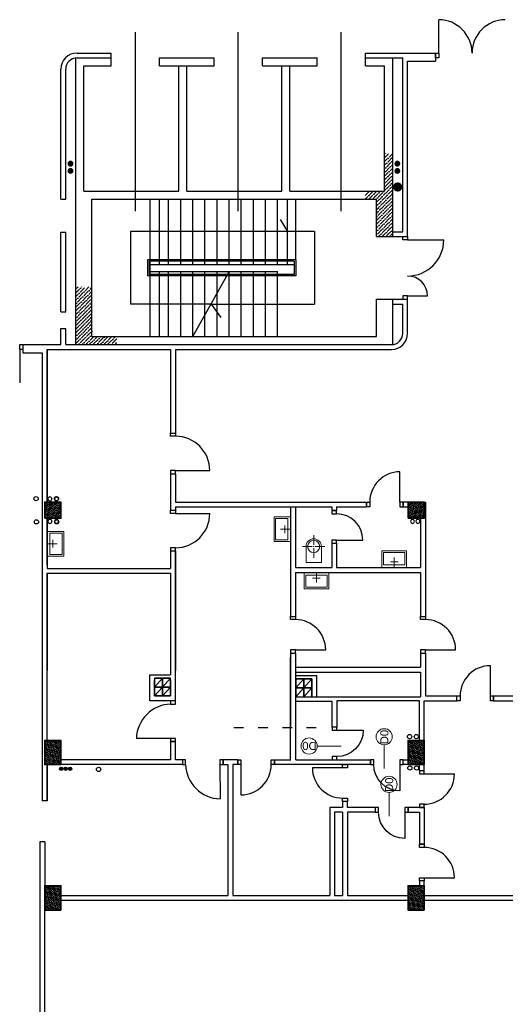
# Model space of a CAD drawing. Header units: millimetres. Extents: x 44889 to 52866, y -11417 to -4315.
# Tile 18 of 74: x 48260 to 48862, y -8948 to -7729. Entities that reach past the tile are written whole.
import ezdxf

# ---------------------------------------------------------------- set-up
doc = ezdxf.new("R2010")
doc.units = ezdxf.units.MM
doc.linetypes.add('ACAD_ISO03W100', pattern=[30, 12, -18])
for name, color, linetype, lineweight in [('kreskowanie', 9, 'Continuous', 18), ('opis stolarki', 251, 'Continuous', 18), ('słupy gr0.7', 9, 'Continuous', 35), ('wyposarzenie', 251, 'Continuous', 18)]:
    doc.layers.add(name, color=color, linetype=linetype, lineweight=lineweight)
for name, color, linetype in [('Podkład', 9, 'Continuous'), ('przepusty', 9, 'Continuous'), ('wentylacja', 7, 'Continuous')]:
    doc.layers.add(name, color=color, linetype=linetype)
doc.styles.get("Standard").update_dxf_attribs({"font": 'arial.ttf', "height": 15})
pattern_1 = [(45, (44663.565, -9038.9425), (1.683798, 6.173926), [7.9375, -1.5875, 0, -1.5875])]

# ---------------------------------------------------------------- blocks, each defined once
blk = doc.blocks.new('słup 2')
at = {"layer": 'kreskowanie'}
h = blk.add_hatch(dxfattribs=at)
h.set_pattern_fill('ANSI36', color=256, style=0)
h.set_pattern_definition([(45, (-1340, -20), (1.683798, 6.173926), [7.9375, -1.5875, 0, -1.5875])])
h.paths.add_polyline_path([(20, -20), (20, 20), (-20, 20), (-20, -20)])
at = {"layer": 'słupy gr0.7'}
blk.add_lwpolyline([(-20, -20), (20, -20), (20, 20), (-20, 20)], close=True, dxfattribs=at)
blk = doc.blocks.new('przepust duży')
at = {"layer": 'przepusty'}
blk.add_circle((82, 371), 7.5, dxfattribs=at)
blk = doc.blocks.new('umywalka')
at = {"layer": 'wyposarzenie'}
for p, q in [((30.5, 0), (30.5, 25)), ((21, 14), (40, 14))]:
    blk.add_line(p, q, dxfattribs=at)
for points in [[(0, 41), (61, 41), (61, 0), (0, 0)], [(4, 37), (57, 37), (57, 7), (4, 7)]]:
    blk.add_lwpolyline(points, close=True, dxfattribs=at)
blk = doc.blocks.new('WC')
at = {"layer": 'wyposarzenie'}
for p, q in [((19, 68), (19, 44)), ((-9, 40), (15, 40)), ((0, 40), (0, 0)), ((0, 0), (0, 40)), ((18, 40), (20, 40)), ((19, 41), (19, 39)), ((19, 12), (19, 36)), ((47, 40), (23, 40)), ((38, 0), (38, 40)), ((0, 0), (38, 0))]:
    blk.add_line(p, q, dxfattribs=at)
blk.add_circle((19, 40), 15, dxfattribs=at)
blk.add_arc((19, 40), 19, 0, 180, dxfattribs=at)
blk = doc.blocks.new('słup3')
at = {"layer": 'kreskowanie'}
h = blk.add_hatch(dxfattribs=at)
h.set_pattern_fill('ANSI36', color=256, style=0)
h.set_pattern_definition([(45, (-20, -30), (1.6838, 6.17393), [7.9375, -1.5875, 0, -1.5875])])
h.paths.add_polyline_path([(20, 30), (-20, 30), (-20, -30), (20, -30)])
at = {"layer": 'słupy gr0.7'}
blk.add_lwpolyline([(-20, -30), (20, -30), (20, 30), (-20, 30)], close=True, dxfattribs=at)
blk = doc.blocks.new('drzwi D0 P')
at = {"layer": 'opis stolarki'}
blk.add_line((3789, 277), (3730, 277), dxfattribs=at)
blk.add_circle((3809, 277), 20, dxfattribs=at)
at = {"layer": 'Podkład'}
blk.add_line((3740, 316), (3675, 316), dxfattribs=at)
for points in [[(3740, 316), (3740, 324), (3752, 324), (3752, 316)], [(3740, 243), (3740, 251), (3752, 251), (3752, 243)]]:
    blk.add_lwpolyline(points, close=True, dxfattribs=at)
blk.add_arc((3740, 316), 65, 180, 270, dxfattribs=at)
at = {"layer": 'opis stolarki', "insert": (3826, 267), "char_height": 20, "width": 31, "attachment_point": 9}
blk.add_mtext('{\\fArial|b0|i0|c238|p34;D0}', dxfattribs=at)
blk = doc.blocks.new('wentylacja3')
at = {"layer": 'wentylacja'}
blk.add_line((20, 22), (0, 0), dxfattribs=at)
blk.add_lwpolyline([(0, 0), (20, 0), (20, 22), (0, 22)], close=True, dxfattribs=at)
blk = doc.blocks.new('przepust 3x')
at = {"layer": 'przepusty'}
for points in [[(4, 11, 1), (-4, 11, 1)], [(4, 0, 1), (-4, 0, 1)], [(4, -11, 1), (-4, -11, 1)]]:
    blk.add_hatch(color=256, dxfattribs=at).paths.add_polyline_path(points)
for centre in [(0, 11), (0, 0), (0, -11)]:
    blk.add_circle(centre, 4, dxfattribs=at)

msp = doc.modelspace()

# ---------------------------------------------------------------- hatches: boundary and pattern name
at = {"layer": 'Podkład'}
h = msp.add_hatch(dxfattribs=at)
h.set_pattern_fill('ANSI36', color=256, style=0)
h.set_pattern_definition(pattern_1)
h.paths.add_polyline_path([(48722.02, -7915.13), (48712.02, -7915.13), (48712.02, -7941.13), (48687.94, -7941.13), (48687.94, -7951.13), (48702.02, -7951.13), (48702.02, -7976.13), (48722.02, -7976.13)])
h.paths.add_polyline_path([(48722.02, -7893.99), (48712.02, -7893.99), (48712.02, -7915.13), (48722.02, -7915.13)])
h.paths.add_polyline_path([(48722.02, -7976.13), (48702.02, -7976.13), (48702.02, -7997.38), (48722.02, -7997.38)])
for points in [[(48326.55, -7907.1, 1), (48319.26, -7907.1, 1)], [(48731.45, -7907.1, 1), (48724.16, -7907.1, 1)], [(48326.55, -7916.13, 1), (48319.26, -7916.13, 1)], [(48731.45, -7916.13, 1), (48724.16, -7916.13, 1)], [(48733.89, -7935.98, 1), (48722.42, -7935.98, 1)]]:
    msp.add_hatch(color=256, dxfattribs=at).paths.add_polyline_path(points)
h = msp.add_hatch(dxfattribs=at)
h.set_pattern_fill('ANSI36', color=256, style=0)
h.set_pattern_definition(pattern_1)
h.paths.add_polyline_path([(48380.39, -8121.13), (48349.52, -8121.13), (48329.52, -8121.13), (48329.52, -8131.13), (48380.39, -8131.13)])
h.paths.add_polyline_path([(48349.52, -8111.13), (48329.52, -8111.13), (48329.52, -8121.13), (48349.52, -8121.13)])
h.paths.add_polyline_path([(48349.52, -8059.78), (48329.52, -8059.78), (48329.52, -8111.13), (48349.52, -8111.13)])
h.paths.add_polyline_path([(48333.27, -8091.74), (48345.77, -8091.74), (48345.77, -8101.11), (48333.27, -8101.11)], flags=24)

# ---------------------------------------------------------------- linework, layer by layer
for p, q in [((48779.02, -7770.13), (48779.02, -7728.88)), ((48403.27, -7966.1), (48403.27, -7744.44)), ((48530.77, -7966.1), (48530.77, -7744.44)), ((48658.27, -7966.1), (48658.27, -7744.44)), ((48329.52, -8131.05), (48329.52, -7776.13)), ((48331.02, -7770.13), (48373.27, -7770.13)), ((48331.02, -7776.13), (48373.27, -7776.13)), ((48373.27, -7786.13), (48373.27, -7770.13)), ((48433.27, -7786.13), (48433.27, -7776.13)), ((48433.27, -7776.13), (48500.77, -7776.13)), ((48500.77, -7786.13), (48500.77, -7776.13)), ((48560.77, -7786.13), (48560.77, -7776.13)), ((48560.77, -7776.13), (48628.27, -7776.13)), ((48628.27, -7786.13), (48628.27, -7776.13)), ((48688.27, -7786.13), (48688.27, -7770.13)), ((48688.27, -7770.13), (48775.02, -7770.13)), ((48688.27, -7776.13), (48734.52, -7776.13)), ((48722.02, -7997.38), (48722.02, -7776.21)), ((48734.52, -7991.38), (48734.52, -7776.13)), ((48775.02, -7770.13), (48775.02, -7780.13)), ((48339.52, -7786.13), (48373.27, -7786.13)), ((48339.52, -7941.13), (48339.52, -7786.13)), ((48433.27, -7786.13), (48500.77, -7786.13)), ((48457.02, -7941.13), (48457.02, -7786.13)), ((48467.02, -7941.13), (48467.02, -7786.13)), ((48560.77, -7786.13), (48628.27, -7786.13)), ((48584.52, -7941.13), (48584.52, -7786.13)), ((48594.52, -7941.13), (48594.52, -7786.13)), ((48688.27, -7786.13), (48712.02, -7786.13)), ((48712.02, -7941.13), (48712.02, -7786.13)), ((48740.52, -7997.38), (48740.52, -7780.13)), ((48740.52, -7780.13), (48775.02, -7780.13)), ((48311.02, -7951.13), (48311.02, -7790.13)), ((48317.02, -7951.13), (48317.02, -7790.13)), ((48339.52, -7941.13), (48457.02, -7941.13)), ((48467.02, -7941.13), (48584.52, -7941.13)), ((48594.52, -7941.13), (48712.02, -7941.13)), ((48311.02, -7951.13), (48317.02, -7951.13)), ((48349.52, -8121.13), (48349.52, -7951.13)), ((48349.52, -7951.13), (48702.02, -7951.13)), ((48421.64, -8026.13), (48421.64, -7951.13)), ((48433.07, -8026.13), (48433.07, -7951.13)), ((48444.52, -8026.13), (48444.52, -7951.13)), ((48459.52, -8026.13), (48459.52, -7951.13)), ((48474.52, -8026.13), (48474.52, -7951.13)), ((48489.52, -8026.13), (48489.52, -7951.13)), ((48504.52, -8026.13), (48504.52, -7951.13)), ((48519.52, -8026.13), (48519.52, -7951.13)), ((48534.52, -8026.13), (48534.52, -7951.13)), ((48549.52, -8026.13), (48549.52, -7951.13)), ((48564.52, -8026.13), (48564.52, -7951.13)), ((48579.52, -8026.13), (48579.52, -7951.13)), ((48591.7, -8026.13), (48591.7, -7951.13)), ((48602.02, -8026.13), (48602.02, -7951.13)), ((48702.02, -7997.38), (48702.02, -7951.13)), ((48582.54, -7976.13), (48591.7, -7991.13)), ((48311.02, -8090.63), (48311.02, -7992.13)), ((48311.02, -7992.13), (48317.02, -7992.13)), ((48317.02, -8090.63), (48317.02, -7992.13)), ((48625.19, -7991.13), (48397.17, -7991.13)), ((48397.17, -7991.13), (48397.17, -8081.13)), ((48625.19, -7991.13), (48625.19, -8081.13)), ((48722.02, -7991.38), (48734.52, -7991.38)), ((48702.02, -7997.38), (48740.52, -7997.38)), ((48740.52, -8001.38), (48785.33, -8001.38)), ((48602.02, -8026.13), (48418.52, -8026.13)), ((48418.52, -8026.13), (48418.52, -8046.13)), ((48600.14, -8027.83), (48420.39, -8027.83)), ((48420.39, -8027.83), (48420.39, -8044.42)), ((48421.64, -8044.42), (48421.64, -8027.83)), ((48421.64, -8032.02), (48600.14, -8032.02)), ((48433.07, -8032.02), (48433.07, -8027.83)), ((48444.52, -8032.02), (48444.52, -8027.83)), ((48459.52, -8032.02), (48459.52, -8027.83)), ((48474.52, -8032.02), (48474.52, -8027.83)), ((48489.52, -8032.02), (48489.52, -8027.83)), ((48504.52, -8032.02), (48504.52, -8027.83)), ((48519.52, -8032.02), (48519.52, -8027.83)), ((48534.52, -8032.02), (48534.52, -8027.83)), ((48549.52, -8032.02), (48549.52, -8027.83)), ((48564.52, -8032.02), (48564.52, -8027.83)), ((48579.52, -8032.02), (48579.52, -8027.83)), ((48591.7, -8032.02), (48591.7, -8027.83)), ((48600.14, -8027.83), (48600.14, -8044.42)), ((48602.02, -8026.13), (48602.02, -8046.13)), ((48600.14, -8044.42), (48420.39, -8044.42)), ((48421.64, -8040.63), (48579.52, -8040.63)), ((48433.07, -8044.42), (48433.07, -8040.63)), ((48444.52, -8044.42), (48444.52, -8040.63)), ((48459.52, -8044.42), (48459.52, -8040.63)), ((48474.52, -8044.42), (48474.52, -8040.63)), ((48489.52, -8044.42), (48489.52, -8040.63)), ((48504.52, -8044.42), (48504.52, -8040.63)), ((48517.38, -8044.42), (48519.52, -8040.63)), ((48519.52, -8044.42), (48519.52, -8040.63)), ((48534.52, -8044.42), (48534.52, -8040.63)), ((48549.52, -8044.42), (48549.52, -8040.63)), ((48564.52, -8044.42), (48564.52, -8040.63)), ((48579.52, -8044.42), (48579.52, -8040.63)), ((48602.02, -8046.13), (48418.52, -8046.13)), ((48421.64, -8121.13), (48421.64, -8046.13)), ((48433.07, -8121.13), (48433.07, -8046.13)), ((48444.52, -8121.13), (48444.52, -8046.13)), ((48459.52, -8121.13), (48459.52, -8046.13)), ((48474.52, -8121.13), (48474.52, -8046.13)), ((48474.52, -8121.13), (48516.43, -8046.13)), ((48489.52, -8121.13), (48489.52, -8046.13)), ((48504.52, -8121.13), (48504.52, -8046.13)), ((48519.52, -8121.13), (48519.52, -8046.13)), ((48534.52, -8121.13), (48534.52, -8046.13)), ((48549.52, -8121.13), (48549.52, -8046.13)), ((48564.52, -8121.13), (48564.52, -8046.13)), ((48579.52, -8121.13), (48579.52, -8046.13)), ((48497.02, -8081.13), (48397.17, -8081.13)), ((48497.02, -8081.13), (48625.19, -8081.13)), ((48497.02, -8081.13), (48509.19, -8097.47)), ((48702.02, -8121.13), (48702.02, -8074.88)), ((48702.02, -8074.88), (48740.52, -8074.88)), ((48722.02, -8131.05), (48722.02, -8074.88)), ((48722.02, -8080.88), (48734.52, -8080.88)), ((48734.52, -8117.13), (48734.52, -8080.88)), ((48740.52, -8070.88), (48765.2, -8070.88)), ((48740.52, -8117.13), (48740.52, -8074.88)), ((48311.02, -8090.63), (48317.02, -8090.63)), ((48740.52, -8117.13), (48740.52, -8084.13)), ((48311.02, -8131.13), (48311.02, -8111.13)), ((48311.02, -8111.13), (48317.02, -8111.13)), ((48317.02, -8131.13), (48317.02, -8111.13)), ((48349.52, -8121.13), (48702.02, -8121.13)), ((48260.02, -8137.13), (48260.02, -8178.38)), ((48264.02, -8131.13), (48264.02, -8141.13)), ((48264.02, -8131.13), (48311.02, -8131.13)), ((48264.02, -8141.13), (48288.02, -8141.13)), ((48288.02, -8141.13), (48288.02, -8534.63)), ((48288.02, -8141.13), (48288.02, -8696.13)), ((48294.02, -8137.13), (48447.02, -8137.13)), ((48294.02, -8137.13), (48294.02, -8326.13)), ((48294.02, -8326.13), (48294.02, -8137.13)), ((48317.02, -8131.13), (48720.52, -8131.13)), ((48331.02, -8131.13), (48720.52, -8131.13)), ((48331.02, -8137.13), (48447.02, -8137.13)), ((48447.02, -8137.13), (48447.02, -8240.63)), ((48453.02, -8137.13), (48453.02, -8240.63)), ((48453.02, -8137.13), (48720.52, -8137.13)), ((48456.02, -8137.13), (48720.52, -8137.13)), ((48447.02, -8240.63), (48453.02, -8240.63)), ((48453.02, -8287.13), (48495.52, -8287.13)), ((48731.02, -8326.13), (48731.02, -8288.63)), ((48447.02, -8291.13), (48453.02, -8291.13)), ((48447.02, -8291.13), (48447.02, -8336.13)), ((48453.02, -8291.13), (48453.02, -8326.13)), ((48447.02, -8336.13), (48453.02, -8336.13)), ((48453.02, -8326.13), (48689.52, -8326.13)), ((48453.02, -8332.13), (48646.52, -8332.13)), ((48453.02, -8332.13), (48453.02, -8336.13)), ((48595.52, -8332.13), (48595.52, -8467.63)), ((48601.52, -8332.13), (48601.52, -8407.13)), ((48646.52, -8332.13), (48646.52, -8336.63)), ((48646.52, -8336.63), (48652.52, -8336.63)), ((48652.52, -8332.13), (48652.52, -8336.63)), ((48652.52, -8332.13), (48689.52, -8332.13)), ((48689.52, -8326.13), (48689.52, -8332.13)), ((48741.02, -8326.13), (48735.02, -8326.13)), ((48735.02, -8326.13), (48735.02, -8332.13)), ((48735.02, -8332.13), (48741.02, -8332.13)), ((48761.02, -8326.13), (48762.52, -8326.13)), ((48762.52, -8326.13), (48762.52, -8467.63)), ((48294.02, -8346.13), (48294.02, -8408.13)), ((48294.02, -8404.13), (48294.02, -8346.13)), ((48453.02, -8340.13), (48495.52, -8340.13)), ((48756.52, -8346.13), (48756.52, -8407.13)), ((48652.52, -8373.13), (48685.02, -8373.13)), ((48447.02, -8386.63), (48453.02, -8386.63)), ((48447.02, -8386.63), (48447.02, -8408.13)), ((48453.02, -8572.13), (48453.02, -8382.63)), ((48453.02, -8386.63), (48453.02, -8534.63)), ((48646.52, -8377.13), (48652.52, -8377.13)), ((48646.52, -8377.13), (48646.52, -8407.13)), ((48652.52, -8377.13), (48652.52, -8407.13)), ((48294.02, -8408.13), (48447.02, -8408.13)), ((48601.52, -8407.13), (48646.52, -8407.13)), ((48652.52, -8407.13), (48756.52, -8407.13)), ((48294.02, -8414.13), (48447.02, -8414.13)), ((48294.02, -8414.13), (48294.02, -8534.63)), ((48294.02, -8621.13), (48294.02, -8414.13)), ((48447.02, -8414.13), (48447.02, -8534.63)), ((48447.02, -8414.13), (48447.02, -8540.13)), ((48601.52, -8413.13), (48756.52, -8413.13)), ((48601.52, -8413.13), (48601.52, -8467.63)), ((48756.52, -8413.13), (48756.52, -8467.63)), ((48595.52, -8467.63), (48601.52, -8467.63)), ((48756.52, -8467.63), (48762.52, -8467.63)), ((48595.52, -8513.13), (48601.52, -8513.13)), ((48595.52, -8513.13), (48595.52, -8605.13)), ((48595.52, -8645.13), (48595.52, -8518.63)), ((48601.52, -8509.13), (48639.02, -8509.13)), ((48601.52, -8513.13), (48601.52, -8530.63)), ((48601.52, -8518.63), (48601.52, -8567.05)), ((48756.52, -8513.13), (48756.52, -8530.63)), ((48756.52, -8513.13), (48762.52, -8513.13)), ((48762.52, -8509.13), (48800.02, -8509.13)), ((48762.52, -8513.13), (48762.52, -8566.13)), ((48601.52, -8530.63), (48756.52, -8530.63)), ((48843.02, -8566.13), (48843.02, -8528.63)), ((48421.02, -8572.13), (48421.02, -8540.13)), ((48421.02, -8540.13), (48447.02, -8540.13)), ((48427.02, -8544.13), (48447.02, -8544.13)), ((48601.52, -8536.63), (48756.52, -8536.63)), ((48601.52, -8536.63), (48601.52, -8605.13)), ((48628.02, -8541.05), (48602.02, -8541.05)), ((48602.02, -8545.05), (48622.02, -8545.05)), ((48622.02, -8545.05), (48622.02, -8567.05)), ((48628.02, -8567.05), (48628.02, -8541.05)), ((48756.52, -8536.63), (48756.52, -8567.05)), ((48427.02, -8566.13), (48427.02, -8546.13)), ((48447.02, -8546.13), (48447.02, -8566.13)), ((48447.02, -8566.13), (48427.02, -8566.13)), ((48602.02, -8567.05), (48756.52, -8567.05)), ((48622.02, -8567.05), (48628.02, -8567.05)), ((48762.52, -8566.13), (48801.52, -8566.13)), ((48801.52, -8572.13), (48801.52, -8566.13)), ((48847.02, -8566.13), (48903.02, -8566.13)), ((48847.02, -8572.13), (48847.02, -8566.13)), ((48453.02, -8572.13), (48421.02, -8572.13)), ((48601.52, -8573.05), (48601.52, -8645.13)), ((48647.02, -8573.05), (48602.02, -8573.05)), ((48647.02, -8604.63), (48647.02, -8573.05)), ((48755.02, -8572.13), (48653.02, -8572.13)), ((48653.02, -8572.13), (48653.02, -8604.63)), ((48755.02, -8621.13), (48755.02, -8572.13)), ((48761.02, -8658.63), (48761.02, -8572.13)), ((48761.02, -8572.13), (48801.52, -8572.13)), ((48847.02, -8572.13), (48903.02, -8572.13)), ((48653.02, -8604.63), (48647.02, -8604.63)), ((48447.02, -8618.63), (48404.51, -8618.75)), ((48453.02, -8622.63), (48447.02, -8622.63)), ((48447.02, -8622.63), (48447.02, -8645.13)), ((48453.02, -8645.13), (48453.02, -8622.63)), ((48294.02, -8696.13), (48294.02, -8651.13)), ((48294.02, -8651.13), (48294.02, -8696.13)), ((48447.02, -8645.13), (48311.02, -8645.13)), ((48450.02, -8651.13), (48311.02, -8651.13)), ((48461.52, -8651.13), (48450.02, -8651.13)), ((48461.52, -8645.13), (48453.02, -8645.13)), ((48461.52, -8645.13), (48461.52, -8651.13)), ((48508.02, -8651.13), (48508.14, -8693.63)), ((48530.02, -8645.13), (48512.02, -8645.13)), ((48512.02, -8645.13), (48512.02, -8651.13)), ((48512.02, -8651.13), (48518.02, -8651.13)), ((48518.02, -8651.13), (48518.02, -8813.13)), ((48530.02, -8651.13), (48524.02, -8651.13)), ((48524.02, -8651.13), (48524.02, -8704.13)), ((48530.02, -8645.13), (48530.02, -8651.13)), ((48534.02, -8651.13), (48534.02, -8688.63)), ((48575.52, -8651.13), (48575.52, -8645.13)), ((48575.52, -8645.13), (48596.02, -8645.13)), ((48602.02, -8651.13), (48575.52, -8651.13)), ((48602.02, -8645.13), (48694.52, -8645.13)), ((48694.52, -8651.13), (48602.02, -8651.13)), ((48694.52, -8651.13), (48694.52, -8645.13)), ((48735.02, -8651.13), (48735.02, -8645.13)), ((48735.02, -8645.13), (48741.02, -8645.13)), ((48741.02, -8651.13), (48735.02, -8651.13)), ((48755.02, -8658.63), (48755.02, -8651.13)), ((48660.02, -8655.13), (48622.52, -8655.13)), ((48761.02, -8658.63), (48755.02, -8658.63)), ((48761.02, -8662.63), (48798.52, -8662.63)), ((48294.02, -8696.13), (48288.02, -8696.13)), ((48666.02, -8696.63), (48660.02, -8696.63)), ((48660.02, -8696.63), (48660.02, -8704.13)), ((48666.02, -8704.13), (48666.02, -8696.63)), ((48524.02, -8704.13), (48524.02, -8813.13)), ((48660.02, -8704.13), (48644.02, -8704.13)), ((48644.02, -8704.13), (48644.02, -8813.13)), ((48650.02, -8710.13), (48650.02, -8813.13)), ((48660.02, -8710.13), (48650.02, -8710.13)), ((48660.02, -8710.13), (48660.02, -8813.13)), ((48700.52, -8704.13), (48666.02, -8704.13)), ((48700.52, -8710.13), (48666.02, -8710.13)), ((48666.02, -8710.13), (48666.02, -8813.13)), ((48700.52, -8704.13), (48700.52, -8710.13)), ((48761.02, -8704.13), (48741.02, -8704.13)), ((48741.02, -8704.13), (48741.02, -8710.13)), ((48741.02, -8710.13), (48755.02, -8710.13)), ((48755.02, -8710.13), (48755.02, -8749.63)), ((48761.02, -8704.13), (48761.02, -8749.63)), ((48285.02, -8746.63), (48285.02, -8819.13)), ((48291.02, -8746.63), (48285.02, -8746.63)), ((48291.02, -8746.63), (48291.02, -8801.13)), ((48761.02, -8749.63), (48755.02, -8749.63)), ((48761.02, -8795.13), (48755.02, -8795.13)), ((48755.02, -8795.13), (48755.02, -8801.13)), ((48761.02, -8791.13), (48798.52, -8791.13)), ((48761.02, -8801.13), (48761.02, -8795.13)), ((48311.02, -8813.13), (48518.02, -8813.13)), ((48524.02, -8813.13), (48644.02, -8813.13)), ((48650.02, -8813.13), (48660.02, -8813.13)), ((48666.02, -8813.13), (48741.02, -8813.13)), ((48761.02, -8813.13), (48903.02, -8813.13)), ((48285.02, -8819.13), (48285.02, -9085.63)), ((48311.02, -8816.13), (48311.02, -8819.13)), ((48311.02, -8819.13), (48741.02, -8819.13)), ((48761.02, -8819.13), (48903.02, -8819.13)), ((48291.02, -9085.63), (48291.02, -8831.13))]:
    msp.add_line(p, q, dxfattribs=at)
at = {"layer": 'Podkład', "linetype": 'ACAD_ISO03W100'}
msp.add_line((48525.41, -8605.13), (48634.35, -8605.13), dxfattribs=at)
at = {"layer": 'Podkład'}
for points in [[(48775.02, -7770.13), (48779.02, -7770.13), (48779.02, -7776.13), (48775.02, -7776.13)], [(48734.52, -8001.38), (48734.52, -7997.38), (48740.52, -7997.38), (48740.52, -8001.38)], [(48734.52, -8070.88), (48734.52, -8074.88), (48740.52, -8074.88), (48740.52, -8070.88)], [(48260.02, -8131.13), (48264.02, -8131.13), (48264.02, -8137.13), (48260.02, -8137.13)], [(48447.02, -8244.63), (48447.02, -8240.63), (48453.02, -8240.63), (48453.02, -8244.63)], [(48447.02, -8287.13), (48447.02, -8291.13), (48453.02, -8291.13), (48453.02, -8287.13)], [(48447.02, -8340.13), (48447.02, -8336.13), (48453.02, -8336.13), (48453.02, -8340.13)], [(48646.52, -8336.63), (48646.52, -8340.63), (48652.52, -8340.63), (48652.52, -8336.63)], [(48693.52, -8332.13), (48689.52, -8332.13), (48689.52, -8326.13), (48693.52, -8326.13)], [(48731.02, -8332.13), (48735.02, -8332.13), (48735.02, -8326.13), (48731.02, -8326.13)], [(48646.52, -8373.13), (48646.52, -8377.13), (48652.52, -8377.13), (48652.52, -8373.13)], [(48447.02, -8382.63), (48447.02, -8386.63), (48453.02, -8386.63), (48453.02, -8382.63)], [(48595.52, -8471.63), (48595.52, -8467.63), (48601.52, -8467.63), (48601.52, -8471.63)], [(48756.52, -8471.63), (48756.52, -8467.63), (48762.52, -8467.63), (48762.52, -8471.63)], [(48595.52, -8509.13), (48595.52, -8513.13), (48601.52, -8513.13), (48601.52, -8509.13)], [(48756.52, -8509.13), (48756.52, -8513.13), (48762.52, -8513.13), (48762.52, -8509.13)], [(48801.52, -8566.13), (48805.52, -8566.13), (48805.52, -8572.13), (48801.52, -8572.13)], [(48843.02, -8566.13), (48847.02, -8566.13), (48847.02, -8572.13), (48843.02, -8572.13)], [(48447.02, -8572.13), (48447.02, -8576.13), (48453.02, -8576.13), (48453.02, -8572.13)], [(48447.02, -8618.63), (48447.02, -8622.63), (48453.02, -8622.63), (48453.02, -8618.63)], [(48461.52, -8651.13), (48465.52, -8651.13), (48465.52, -8645.13), (48461.52, -8645.13)], [(48508.02, -8651.13), (48512.02, -8651.13), (48512.02, -8645.13), (48508.02, -8645.13)], [(48534.02, -8651.13), (48530.02, -8651.13), (48530.02, -8645.13), (48534.02, -8645.13)], [(48575.52, -8651.13), (48571.52, -8651.13), (48571.52, -8645.13), (48575.52, -8645.13)], [(48660.02, -8655.13), (48660.02, -8651.13), (48666.02, -8651.13), (48666.02, -8655.13)], [(48761.02, -8662.63), (48761.02, -8658.63), (48755.02, -8658.63), (48755.02, -8662.63)], [(48660.02, -8696.63), (48660.02, -8692.63), (48666.02, -8692.63), (48666.02, -8696.63)], [(48761.02, -8704.13), (48761.02, -8700.13), (48755.02, -8700.13), (48755.02, -8704.13)], [(48761.02, -8749.63), (48761.02, -8753.63), (48755.02, -8753.63), (48755.02, -8749.63)], [(48761.02, -8791.13), (48761.02, -8795.13), (48755.02, -8795.13), (48755.02, -8791.13)]]:
    msp.add_lwpolyline(points, close=True, dxfattribs=at)
for centre, radius, start, end in [((48779.02, -7770.13), 41.25, 0, 90), ((48861.52, -7770.13), 41.25, 90, 180), ((48331.02, -7790.13), 20, 90, 180), ((48331.02, -7790.13), 14, 90, 180), ((48720.52, -8117.13), 20, 270, 0), ((48720.52, -8117.13), 14, 270, 0), ((48652.52, -8373.13), 32.5, 0.00001, 90.00001), ((48843.02, -8566.13), 37.5, 90, 180), ((48448.69, -8620.3), 44.2, 92.16613, 177.99932), ((48509.69, -8649.46), 44.2, 182.16613, 267.99932), ((48534.02, -8651.13), 37.5, 270, 0), ((48660.02, -8655.13), 37.5, 180, 270), ((48761.02, -8662.63), 37.5, 270, 360), ((48761.02, -8791.13), 37.5, 0, 90)]:
    msp.add_arc(centre, radius, start, end, dxfattribs=at)
at = {"layer": 'Podkład', "ltscale": 0.5}
for centre, radius, start, end in [((48740.52, -8001.38), 44.82, 270, 360), ((48740.52, -8070.88), 24.68, 0, 90), ((48453.02, -8287.13), 42.5, 0, 90), ((48731.02, -8326.13), 37.5, 90, 180), ((48453.02, -8340.13), 42.5, 270, 360), ((48601.52, -8509.13), 37.5, 0, 90), ((48762.52, -8509.13), 37.5, 0, 90)]:
    msp.add_arc(centre, radius, start, end, dxfattribs=at)

# ---------------------------------------------------------------- block references
at = {"layer": 'Podkład'}
for name, p, xscale, yscale, zscale in [('przepust duży', (48352.81, -8042.33), -0.3644999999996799, 0.3645000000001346, 0.3645), ('przepust duży', (48757.68, -8042.33), -0.3644999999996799, 0.3645000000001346, 0.3645), ('przepust duży', (48352.81, -8051.36), -0.3644999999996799, 0.3645000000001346, 0.3645), ('przepust duży', (48757.68, -8051.36), -0.3644999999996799, 0.3645000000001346, 0.3645), ('przepust duży', (48775.16, -8148.71), -0.5733813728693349, 0.5733813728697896, 0.5733813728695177), ('przepust duży', (48251.67, -8451.71), 0.3500000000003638, 0.3500000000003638, 0.3500000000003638), ('przepust duży', (48276.89, -8451.92), 0.3500000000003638, 0.3500000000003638, 0.3500000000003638), ('słup 2', (48301.02, -8336.13), 0.5, 0.5, 0.5), ('słup 2', (48301.02, -8336.13), 0.5, 0.5, 0.5), ('słup 2', (48751.02, -8336.13), 0.5, 0.5, 0.5), ('przepust duży', (48252.09, -8480.43), 0.3500000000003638, 0.3500000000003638, 0.3500000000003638), ('przepust duży', (48277.1, -8480.43), 0.3500000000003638, 0.3500000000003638, 0.3500000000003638), ('WC', (48633.65, -8401.06), -0.5, 0.5, 0.5), ('wentylacja3', (48427.02, -8555.13), 0.5, 0.5, 0.5), ('wentylacja3', (48437.02, -8555.13), 0.5, 0.5, 0.5), ('wentylacja3', (48602.02, -8556.05), 0.5, 0.5, 0.5), ('wentylacja3', (48612.02, -8556.05), 0.5, 0.5, 0.5), ('wentylacja3', (48427.02, -8566.13), 0.5, 0.5, 0.5), ('wentylacja3', (48437.02, -8566.13), 0.5, 0.5, 0.5), ('wentylacja3', (48602.02, -8567.05), 0.5, 0.5, 0.5), ('wentylacja3', (48612.02, -8567.05), 0.5, 0.5, 0.5), ('drzwi D0 P', (50523.02, -8766.63), -0.5, 0.5, 0.5), ('przepust duży', (48714.24, -8746.25), 0.3500000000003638, 0.3500000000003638, 0.3500000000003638), ('przepust duży', (48722.55, -8746.25), 0.3500000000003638, 0.3500000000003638, 0.3500000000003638), ('słup3', (48301.02, -8636.13), -0.5, 0.5, 0.5), ('słup3', (48751.02, -8636.13), -0.5, 0.5, 0.5), ('przepust duży', (48329.06, -8786.94), 0.3500000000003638, 0.3500000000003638, 0.3500000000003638), ('przepust duży', (48714.56, -8785.15), 0.3500000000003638, 0.3500000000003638, 0.3500000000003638), ('przepust duży', (48722.86, -8785.15), 0.3500000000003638, 0.3500000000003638, 0.3500000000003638), ('słup3', (48301.02, -8816.13), -0.5, 0.5, 0.5), ('słup3', (48751.02, -8816.13), -0.5, 0.5, 0.5)]:
    msp.add_blockref(name, p, dxfattribs=dict(at, xscale=xscale, yscale=yscale, zscale=zscale))
for name, p, xscale, yscale, zscale, rotation in [('przepust duży', (48418.84, -8295.28), -0.327178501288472, 0.327178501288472, 0.3271785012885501, 89.99999999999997), ('przepust duży', (48427.01, -8295.21), -0.327178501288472, 0.327178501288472, 0.3271785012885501, 89.99999999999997), ('przepust duży', (48418.84, -8323.17), -0.327178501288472, 0.327178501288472, 0.3271785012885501, 89.99999999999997), ('przepust duży', (48427.01, -8323.1), -0.327178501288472, 0.327178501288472, 0.3271785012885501, 89.99999999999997), ('przepust duży', (48867.93, -8323.17), -0.327178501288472, 0.327178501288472, 0.3271785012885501, 89.99999999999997), ('przepust duży', (48874.56, -8323.1), -0.327178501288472, 0.327178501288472, 0.3271785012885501, 89.99999999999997), ('drzwi D0 P', (48573.02, -10521.13), -0.5, 0.5, 0.5, 270), ('przepust 3x', (48316.97, -8656.31), 0.5, 0.5, 0.5, 90), ('drzwi D0 P', (48579.02, -10580.13), -0.5, 0.5, 0.5, 270)]:
    msp.add_blockref(name, p, dxfattribs=dict(at, xscale=xscale, yscale=yscale, zscale=zscale, rotation=rotation))
at = {"layer": 'Podkład', "ltscale": 0.5, "xscale": 0.5, "yscale": 0.5, "zscale": 0.5}
for p, rotation in [((48595.52, -8375.02), 90), ((48294.02, -8362.45), 270), ((48642.78, -8413.13), 180)]:
    msp.add_blockref('umywalka', p, dxfattribs=dict(at, rotation=rotation))
msp.add_blockref('umywalka', (48708.6, -8407.13), dxfattribs=at)

doc.saveas('drawing.dxf')
